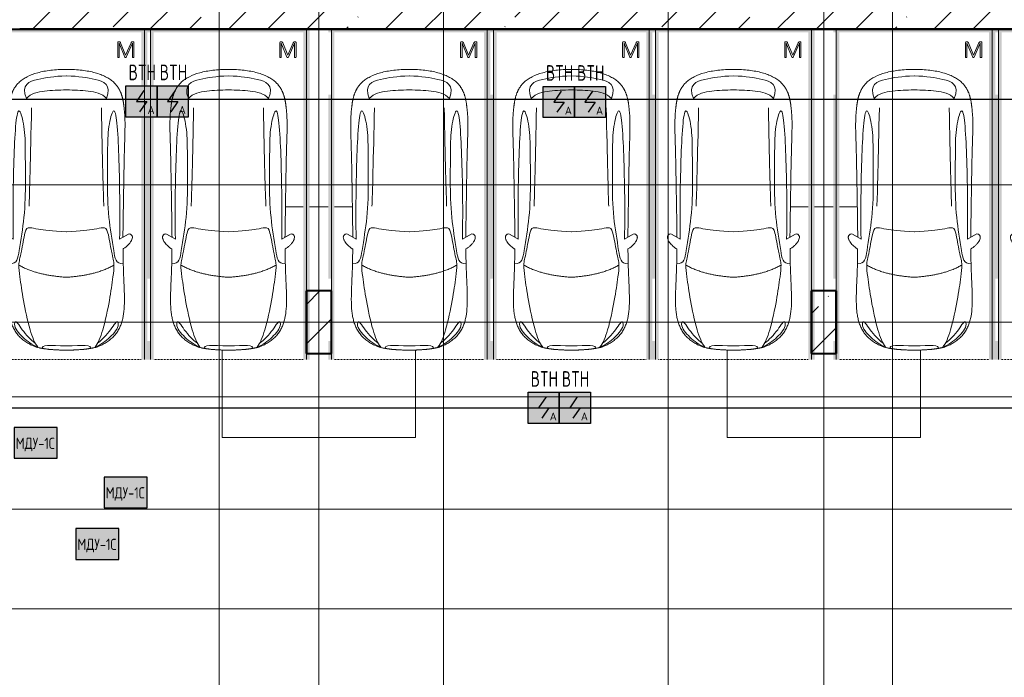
# Model space of a CAD drawing. Header units: millimetres. Extents: x -135639 to 224623, y -383017 to -59102.
# Tile 159 of 256: x 81794 to 97589, y -326312 to -315766. Entities that reach past the tile are written whole.
import ezdxf
from ezdxf.enums import TextEntityAlignment as Align

# ---------------------------------------------------------------- set-up
doc = ezdxf.new("R2010")
doc.units = ezdxf.units.MM
for name, pattern in [('CONTINOUS', [0]), ('Линия сетки', [25, 20, -2.5, 0, -2.5]), ('Невидимые', [5, 3, -2]), ('Штрих_3_3_', [6, 3, -3])]:
    doc.linetypes.add(name, pattern=pattern)
for name, color, linetype, lineweight in [('A-000-M_MASS', 7, 'Continuous', 18), ('A-200-M_WALL_EXT', 7, 'Continuous', 18), ('A-200-M_WALL_INT', 7, 'Continuous', 18), ('A-200-M_WALL_PAT', 7, 'Continuous', 40), ('C-953-M_PARKING', 7, 'Continuous', 18), ('C-953-MH_PARKING', 7, 'Невидимые', 18), ('S-160-M_FOUND', 7, 'Continuous', 18), ('S-280-M_COLUMN', 7, 'Continuous', 18), ('Z-030-M_GRID', 7, 'Continuous', 9), ('Арматура воздуховодов', 7, 'Continuous', 18), ('ОС', 5, 'Continuous', 25), ('ПС', 7, 'Continuous', 40), ('СС-011-ПОЖ-СИГНАЛИЗАЦИЯ', 1, 'Continuous', 30)]:
    doc.layers.add(name, color=color, linetype=linetype, lineweight=lineweight)
doc.layers.add('ССПС', color=5, linetype='Continuous')
doc.styles.add('1111', font='isocpeur.ttf')

# ---------------------------------------------------------------- blocks, each defined once
blk = doc.blocks.new('A_PAR_Parking - M-V2-B2_-11_400_')
at = {"layer": 'C-953-M_PARKING', "true_color": 0xf7f9fb}
blk.add_hatch(color=7, dxfattribs=at).paths.add_polyline_path([(-50, 2650), (-1300, 2650), (-1300, 2600), (-1250, 2600), (-1250, 1600), (-1300, 1600), (-1300, -1350), (-1250, -1350), (-1250, -2350), (-1300, -2350), (-1300, -2650), (-1200, -2650), (-1200, 2600), (1200, 2600), (1200, -2650), (1300, -2650), (1300, 2650), (81, 2650)])
at = {"layer": 'A-000-M_MASS', "color": 253, "true_color": 0xaaaaaa}
for p, q in [((-853, -717), (-993, -639)), ((-906, -687), (-993, -639)), ((853, -717), (993, -639)), ((993, -639), (906, -687))]:
    blk.add_line(p, q, dxfattribs=at)
for centre, start, end in [((-1010, -678), 66.0695, 136.5816), ((1010, -678), 43.4184, 113.9305)]:
    blk.add_arc(centre, 42.2, start, end, dxfattribs=at)
for points, knots in [([(0, 2004), (-45, 2004), (-132, 2001), (-252, 1991), (-362, 1974), (-495, 1942), (-607, 1900), (-686, 1853), (-726, 1824), (-753, 1802), (-774, 1782), (-789, 1766), (-799, 1753), (-809, 1740), (-819, 1727), (-828, 1714), (-836, 1701), (-844, 1688), (-851, 1674), (-858, 1661), (-864, 1647), (-870, 1634), (-876, 1620), (-881, 1606), (-885, 1592), (-890, 1578), (-894, 1565), (-897, 1551), (-901, 1537), (-904, 1524), (-907, 1510), (-909, 1497), (-912, 1483), (-914, 1470), (-916, 1457), (-918, 1444), (-919, 1432), (-921, 1419), (-923, 1403), (-925, 1383), (-928, 1361), (-930, 1339), (-932, 1318), (-934, 1290), (-936, 1257), (-938, 1218), (-939, 1179), (-940, 1139), (-940, 1097), (-940, 1053), (-939, 1007), (-938, 956), (-936, 902), (-934, 844), (-932, 780), (-930, 688), (-926, 559), (-923, 376), (-919, 163), (-915, -82), (-911, -315), (-908, -521), (-907, -631), (-906, -687)], [0, 0, 0, 0, 0.02381, 0.047619, 0.071429, 0.095238, 0.142857, 0.166667, 0.178571, 0.190476, 0.202381, 0.208333, 0.214286, 0.220238, 0.22619, 0.232143, 0.238095, 0.244048, 0.25, 0.255952, 0.261905, 0.267857, 0.27381, 0.279762, 0.285714, 0.291667, 0.297619, 0.303571, 0.309524, 0.315476, 0.321429, 0.327381, 0.333333, 0.339286, 0.345238, 0.35119, 0.357143, 0.363095, 0.369048, 0.380952, 0.392857, 0.404762, 0.416667, 0.428571, 0.452381, 0.47619, 0.5, 0.52381, 0.547619, 0.571429, 0.595238, 0.619048, 0.642857, 0.666667, 0.690476, 0.714286, 0.761905, 0.809524, 0.857143, 0.904762, 0.952381, 0.97619, 1, 1, 1, 1]), ([(-643, 1535), (-732, 1765), (-468, 1855), (-203, 1891), (-2, 1902)], [0, 0, 0, 0, 0.867049, 1.684227, 1.684227, 1.684227, 1.684227]), ([(906, -687), (907, -631), (908, -521), (911, -367), (913, -222), (916, -41), (919, 163), (923, 376), (926, 559), (930, 688), (932, 780), (935, 865), (938, 958), (939, 1039), (940, 1097), (940, 1139), (939, 1179), (938, 1218), (937, 1250), (935, 1277), (933, 1304), (930, 1332), (928, 1361), (925, 1383), (923, 1403), (921, 1419), (919, 1432), (918, 1444), (916, 1457), (914, 1470), (912, 1483), (909, 1497), (907, 1510), (904, 1524), (901, 1537), (897, 1551), (894, 1565), (890, 1578), (885, 1592), (881, 1606), (876, 1620), (870, 1634), (864, 1647), (858, 1661), (851, 1674), (844, 1688), (836, 1701), (828, 1714), (819, 1727), (809, 1740), (799, 1753), (789, 1766), (774, 1782), (753, 1802), (726, 1824), (686, 1853), (630, 1886), (551, 1921), (462, 1950), (362, 1974), (252, 1991), (132, 2001), (45, 2004), (0, 2004)], [0, 0, 0, 0, 0.02381, 0.047619, 0.071429, 0.095238, 0.142857, 0.190476, 0.238095, 0.285714, 0.309524, 0.333333, 0.380952, 0.428571, 0.452381, 0.47619, 0.5, 0.52381, 0.547619, 0.559524, 0.571429, 0.595238, 0.607143, 0.619048, 0.630952, 0.636905, 0.642857, 0.64881, 0.654762, 0.660714, 0.666667, 0.672619, 0.678571, 0.684524, 0.690476, 0.696429, 0.702381, 0.708333, 0.714286, 0.720238, 0.72619, 0.732143, 0.738095, 0.744048, 0.75, 0.755952, 0.761905, 0.767857, 0.77381, 0.779762, 0.785714, 0.791667, 0.797619, 0.809524, 0.821429, 0.833333, 0.857143, 0.880952, 0.904762, 0.928571, 0.952381, 0.97619, 1, 1, 1, 1]), ([(643, 1535), (732, 1765), (468, 1855), (203, 1891), (2, 1902)], [0, 0, 0, 0, 0.867049, 1.684227, 1.684227, 1.684227, 1.684227]), ([(-643, 1535), (-570, 1622), (-349, 1664), (-124, 1672), (-2, 1676)], [0, 0, 0, 0, 0.616728, 1.242165, 1.242165, 1.242165, 1.242165]), ([(643, 1535), (570, 1622), (349, 1664), (124, 1672), (2, 1676)], [0, 0, 0, 0, 0.616728, 1.242165, 1.242165, 1.242165, 1.242165]), ([(-908, -1106), (-792, -1130), (-753, -859), (-663, -332), (-655, 196), (-661, 684), (-663, 1068), (-764, 1443), (-817, 1157), (-842, 605), (-857, 17), (-857, -454), (-853, -717)], [0, 0, 0, 0, 1.013953, 2.476159, 4.172855, 5.704608, 7.082231, 8.244161, 9.589947, 11.154659, 12.917121, 14.362976, 14.362976, 14.362976, 14.362976]), ([(908, -1106), (792, -1130), (753, -859), (663, -332), (655, 196), (661, 684), (663, 1068), (764, 1443), (817, 1157), (842, 605), (857, 17), (857, -454), (853, -717)], [0, 0, 0, 0, 1.013953, 2.476159, 4.172855, 5.704608, 7.082231, 8.244161, 9.589947, 11.154659, 12.917121, 14.362976, 14.362976, 14.362976, 14.362976]), ([(-459, -2446), (-508, -2398), (-601, -2147), (-696, -1684), (-744, -1354), (-774, -1106), (-734, -996), (-660, -552), (-618, -522), (-447, -565), (-234, -590), (-2, -602)], [0, 0, 0, 0, 0.884172, 2.058368, 3.212407, 3.977765, 4.871213, 5.547774, 6.288901, 6.772879, 7.454401, 7.454401, 7.454401, 7.454401]), ([(459, -2446), (508, -2398), (601, -2147), (696, -1684), (744, -1354), (774, -1106), (734, -996), (660, -552), (618, -522), (447, -565), (234, -590), (2, -602)], [0, 0, 0, 0, 0.884172, 2.058368, 3.212407, 3.977765, 4.871213, 5.547774, 6.288901, 6.772879, 7.454401, 7.454401, 7.454401, 7.454401]), ([(-1041, -649), (-1045, -652), (-1050, -658), (-1054, -666), (-1056, -673), (-1058, -680), (-1059, -690), (-1057, -703), (-1053, -719), (-1043, -742), (-1026, -771), (-1000, -803), (-971, -832), (-944, -853), (-923, -867), (-913, -873), (-908, -876)], [0, 0, 0, 0, 0.066667, 0.1, 0.133333, 0.166667, 0.2, 0.266667, 0.333333, 0.4, 0.533333, 0.65, 0.766667, 0.883333, 0.941667, 1, 1, 1, 1]), ([(908, -876), (914, -873), (926, -866), (944, -853), (962, -839), (985, -818), (1011, -790), (1036, -756), (1052, -723), (1058, -702), (1058, -688), (1058, -682), (1057, -675), (1055, -669), (1053, -664), (1049, -657), (1044, -652), (1041, -649)], [0, 0, 0, 0, 0.066667, 0.133333, 0.2, 0.266667, 0.4, 0.533333, 0.65, 0.766667, 0.795833, 0.825, 0.854167, 0.883333, 0.9125, 0.941667, 1, 1, 1, 1]), ([(-908, -876), (-908, -970), (-911, -1145), (-919, -1337), (-925, -1476), (-928, -1559), (-929, -1622), (-930, -1660), (-930, -1690), (-930, -1713), (-929, -1734), (-929, -1756), (-928, -1777), (-927, -1805), (-925, -1840), (-921, -1880), (-916, -1919), (-910, -1957), (-902, -1994), (-893, -2030), (-882, -2065), (-870, -2099), (-856, -2133), (-840, -2165), (-821, -2196), (-801, -2225), (-772, -2263), (-729, -2308), (-668, -2356), (-604, -2396), (-554, -2423), (-519, -2438), (-496, -2446), (-474, -2453), (-452, -2458), (-432, -2462), (-414, -2466), (-402, -2468), (-391, -2470), (-383, -2471), (-376, -2473), (-370, -2474), (-365, -2475), (-360, -2475), (-354, -2476), (-349, -2477), (-343, -2478), (-337, -2479), (-328, -2480), (-318, -2481), (-305, -2483), (-293, -2484), (-280, -2486), (-266, -2487), (-251, -2488), (-235, -2489), (-218, -2491), (-199, -2492), (-179, -2493), (-158, -2495), (-135, -2496), (-111, -2497), (-86, -2498), (-50, -2499), (-20, -2500), (1, -2501)], [0, 0, 0, 0, 0.081633, 0.163265, 0.204082, 0.244898, 0.265306, 0.285714, 0.295918, 0.306122, 0.316327, 0.326531, 0.336735, 0.346939, 0.367347, 0.387755, 0.408163, 0.428571, 0.44898, 0.469388, 0.489796, 0.510204, 0.530612, 0.55102, 0.571429, 0.591837, 0.612245, 0.653061, 0.693878, 0.734694, 0.77551, 0.795918, 0.816327, 0.836735, 0.857143, 0.877551, 0.887755, 0.897959, 0.903061, 0.908163, 0.913265, 0.915816, 0.918367, 0.920918, 0.923469, 0.92602, 0.928571, 0.931122, 0.933673, 0.938776, 0.942602, 0.946429, 0.950255, 0.954082, 0.957908, 0.961735, 0.965561, 0.969388, 0.973214, 0.977041, 0.980867, 0.984694, 0.98852, 0.992347, 1, 1, 1, 1]), ([(1, -2501), (15, -2501), (42, -2500), (79, -2498), (108, -2497), (129, -2496), (145, -2495), (160, -2494), (174, -2494), (188, -2493), (205, -2492), (221, -2490), (237, -2489), (247, -2488), (258, -2488), (268, -2487), (277, -2486), (289, -2485), (303, -2483), (316, -2482), (325, -2480), (332, -2479), (338, -2479), (345, -2478), (350, -2477), (358, -2476), (365, -2474), (371, -2473), (377, -2472), (385, -2471), (393, -2469), (403, -2467), (416, -2465), (429, -2463), (442, -2460), (454, -2458), (465, -2455), (476, -2452), (487, -2449), (501, -2445), (521, -2437), (547, -2426), (575, -2412), (606, -2395), (637, -2376), (679, -2347), (730, -2307), (781, -2254), (824, -2196), (858, -2133), (884, -2065), (911, -1970), (929, -1835), (932, -1681), (928, -1539), (922, -1387), (912, -1177), (908, -982), (908, -876)], [0, 0, 0, 0, 0.005102, 0.010204, 0.015306, 0.017857, 0.020408, 0.022959, 0.02551, 0.028061, 0.030612, 0.035714, 0.038265, 0.040816, 0.043367, 0.045918, 0.048469, 0.05102, 0.056122, 0.061224, 0.063776, 0.066327, 0.068878, 0.071429, 0.07398, 0.076531, 0.081633, 0.084184, 0.086735, 0.091837, 0.096939, 0.102041, 0.112245, 0.122449, 0.132653, 0.142857, 0.153061, 0.163265, 0.173469, 0.183673, 0.204082, 0.22449, 0.244898, 0.265306, 0.285714, 0.306122, 0.346939, 0.387755, 0.428571, 0.469388, 0.510204, 0.55102, 0.632653, 0.72449, 0.770408, 0.816327, 0.908163, 1, 1, 1, 1]), ([(-828, -2057), (-803, -2016), (-728, -2173), (-566, -2339), (-505, -2381)], [0, 0, 0, 0, 0.497572, 1.022643, 1.022643, 1.022643, 1.022643]), ([(828, -2057), (803, -2016), (728, -2173), (566, -2339), (505, -2381)], [0, 0, 0, 0, 0.497572, 1.022643, 1.022643, 1.022643, 1.022643]), ([(-480, -2441), (-586, -2392), (-719, -2283), (-847, -2128), (-828, -2057)], [0, 0, 0, 0, 0.53668, 1.024735, 1.024735, 1.024735, 1.024735]), ([(480, -2441), (586, -2392), (719, -2283), (847, -2128), (828, -2057)], [0, 0, 0, 0, 0.53668, 1.024735, 1.024735, 1.024735, 1.024735])]:
    blk.add_open_spline(points, degree=3, knots=knots, dxfattribs=at)
for points, degree in [([(-599, -190), (-592, -24), (-575, 588), (-560, 1389)], 3), ([(599, -190), (592, -24), (575, 588), (560, 1389)], 3), ([(-2, -1330), (-478, -1299), (-762, -1135)], 2), ([(2, -1330), (478, -1299), (762, -1135)], 2), ([(-376, -2470), (-425, -2412), (-257, -2425), (-2, -2432)], 3), ([(376, -2470), (425, -2412), (257, -2425), (2, -2432)], 3)]:
    blk.add_open_spline(points, degree=degree, dxfattribs=at)
at = {"layer": 'C-953-M_PARKING', "color": 253, "true_color": 0xaaaaaa}
for p, q in [((1250, 2650), (-1250, 2650)), ((-1250, 2650), (-1250, -2650)), ((1250, -2650), (1250, 2650)), ((826, 2443), (822, 2434)), ((822, 2434), (822, 2200)), ((833, 2446), (826, 2443)), ((846, 2446), (833, 2446)), ((855, 2445), (846, 2446)), ((846, 2200), (846, 2425)), ((846, 2425), (938, 2199)), ((861, 2442), (855, 2445)), ((866, 2437), (861, 2442)), ((869, 2430), (866, 2437)), ((950, 2232), (869, 2430)), ((1037, 2429), (950, 2232)), ((960, 2199), (1059, 2425)), ((1041, 2437), (1037, 2429)), ((1046, 2442), (1041, 2437)), ((1051, 2445), (1046, 2442)), ((1058, 2446), (1051, 2445)), ((1072, 2446), (1058, 2446)), ((1059, 2425), (1059, 2200)), ((1075, 2445), (1072, 2446)), ((1072, 2446), (1075, 2445)), ((1079, 2443), (1075, 2445)), ((1075, 2445), (1079, 2443)), ((1082, 2440), (1079, 2443)), ((1079, 2443), (1082, 2440)), ((1083, 2434), (1082, 2440)), ((1083, 2200), (1083, 2434)), ((822, 2200), (823, 2198)), ((823, 2198), (825, 2196)), ((825, 2196), (823, 2198)), ((825, 2196), (828, 2195)), ((828, 2195), (825, 2196)), ((828, 2195), (834, 2195)), ((834, 2195), (840, 2195)), ((840, 2195), (844, 2196)), ((844, 2196), (840, 2195)), ((844, 2196), (846, 2198)), ((846, 2198), (844, 2196)), ((846, 2198), (846, 2200)), ((938, 2199), (939, 2197)), ((939, 2197), (938, 2199)), ((939, 2197), (941, 2196)), ((941, 2196), (939, 2197)), ((941, 2196), (944, 2195)), ((944, 2195), (941, 2196)), ((944, 2195), (949, 2195)), ((949, 2195), (944, 2195)), ((949, 2195), (953, 2195)), ((953, 2195), (949, 2195)), ((953, 2195), (956, 2196)), ((956, 2196), (953, 2195)), ((956, 2196), (958, 2197)), ((958, 2197), (956, 2196)), ((958, 2197), (960, 2199)), ((960, 2199), (958, 2197)), ((1059, 2200), (1059, 2198)), ((1059, 2198), (1061, 2196)), ((1061, 2196), (1059, 2198)), ((1061, 2196), (1065, 2195)), ((1065, 2195), (1061, 2196)), ((1065, 2195), (1070, 2195)), ((1070, 2195), (1076, 2195)), ((1076, 2195), (1080, 2196)), ((1080, 2196), (1076, 2195)), ((1080, 2196), (1082, 2198)), ((1082, 2198), (1080, 2196)), ((1082, 2198), (1083, 2200)), ((1083, 2200), (1082, 2198))]:
    blk.add_line(p, q, dxfattribs=at)
at = {"layer": 'C-953-MH_PARKING', "color": 253, "linetype": 'Штрих_3_3_', "true_color": 0xaaaaaa}
blk.add_line((-1200, -2650), (1200, -2650), dxfattribs=at)
blk = doc.blocks.new('A_PAR_Parking - M-V50-B2_-11_400_')
at = {"layer": 'C-953-M_PARKING', "true_color": 0xf7f9fb}
blk.add_hatch(color=7, dxfattribs=at).paths.add_polyline_path([(1200, -2650), (1300, -2650), (1300, 2650), (-1300, 2650), (-1300, -2650), (-1200, -2650), (-1200, 2600), (1200, 2600), (1200, -2261)])
at = {"layer": 'A-000-M_MASS', "color": 253, "true_color": 0xaaaaaa}
for p, q in [((-853, -717), (-993, -639)), ((-906, -687), (-993, -639)), ((853, -717), (993, -639)), ((993, -639), (906, -687))]:
    blk.add_line(p, q, dxfattribs=at)
for centre, start, end in [((-1010, -678), 66.0695, 136.5816), ((1010, -678), 43.4184, 113.9305)]:
    blk.add_arc(centre, 42.2, start, end, dxfattribs=at)
for points, knots in [([(0, 2004), (-45, 2004), (-132, 2001), (-252, 1991), (-362, 1974), (-495, 1942), (-607, 1900), (-686, 1853), (-726, 1824), (-753, 1802), (-774, 1782), (-789, 1766), (-799, 1753), (-809, 1740), (-819, 1727), (-828, 1714), (-836, 1701), (-844, 1688), (-851, 1674), (-858, 1661), (-864, 1647), (-870, 1634), (-876, 1620), (-881, 1606), (-885, 1592), (-890, 1578), (-894, 1565), (-897, 1551), (-901, 1537), (-904, 1524), (-907, 1510), (-909, 1497), (-912, 1483), (-914, 1470), (-916, 1457), (-918, 1444), (-919, 1432), (-921, 1419), (-923, 1403), (-925, 1383), (-928, 1361), (-930, 1339), (-932, 1318), (-934, 1290), (-936, 1257), (-938, 1218), (-939, 1179), (-940, 1139), (-940, 1097), (-940, 1053), (-939, 1007), (-938, 956), (-936, 902), (-934, 844), (-932, 780), (-930, 688), (-926, 559), (-923, 376), (-919, 163), (-915, -82), (-911, -315), (-908, -521), (-907, -631), (-906, -687)], [0, 0, 0, 0, 0.02381, 0.047619, 0.071429, 0.095238, 0.142857, 0.166667, 0.178571, 0.190476, 0.202381, 0.208333, 0.214286, 0.220238, 0.22619, 0.232143, 0.238095, 0.244048, 0.25, 0.255952, 0.261905, 0.267857, 0.27381, 0.279762, 0.285714, 0.291667, 0.297619, 0.303571, 0.309524, 0.315476, 0.321429, 0.327381, 0.333333, 0.339286, 0.345238, 0.35119, 0.357143, 0.363095, 0.369048, 0.380952, 0.392857, 0.404762, 0.416667, 0.428571, 0.452381, 0.47619, 0.5, 0.52381, 0.547619, 0.571429, 0.595238, 0.619048, 0.642857, 0.666667, 0.690476, 0.714286, 0.761905, 0.809524, 0.857143, 0.904762, 0.952381, 0.97619, 1, 1, 1, 1]), ([(-643, 1535), (-732, 1765), (-468, 1855), (-203, 1891), (-2, 1902)], [0, 0, 0, 0, 0.867049, 1.684227, 1.684227, 1.684227, 1.684227]), ([(906, -687), (907, -631), (908, -521), (911, -367), (913, -222), (916, -41), (919, 163), (923, 376), (926, 559), (930, 688), (932, 780), (935, 865), (938, 958), (939, 1039), (940, 1097), (940, 1139), (939, 1179), (938, 1218), (937, 1250), (935, 1277), (933, 1304), (930, 1332), (928, 1361), (925, 1383), (923, 1403), (921, 1419), (919, 1432), (918, 1444), (916, 1457), (914, 1470), (912, 1483), (909, 1497), (907, 1510), (904, 1524), (901, 1537), (897, 1551), (894, 1565), (890, 1578), (885, 1592), (881, 1606), (876, 1620), (870, 1634), (864, 1647), (858, 1661), (851, 1674), (844, 1688), (836, 1701), (828, 1714), (819, 1727), (809, 1740), (799, 1753), (789, 1766), (774, 1782), (753, 1802), (726, 1824), (686, 1853), (630, 1886), (551, 1921), (462, 1950), (362, 1974), (252, 1991), (132, 2001), (45, 2004), (0, 2004)], [0, 0, 0, 0, 0.02381, 0.047619, 0.071429, 0.095238, 0.142857, 0.190476, 0.238095, 0.285714, 0.309524, 0.333333, 0.380952, 0.428571, 0.452381, 0.47619, 0.5, 0.52381, 0.547619, 0.559524, 0.571429, 0.595238, 0.607143, 0.619048, 0.630952, 0.636905, 0.642857, 0.64881, 0.654762, 0.660714, 0.666667, 0.672619, 0.678571, 0.684524, 0.690476, 0.696429, 0.702381, 0.708333, 0.714286, 0.720238, 0.72619, 0.732143, 0.738095, 0.744048, 0.75, 0.755952, 0.761905, 0.767857, 0.77381, 0.779762, 0.785714, 0.791667, 0.797619, 0.809524, 0.821429, 0.833333, 0.857143, 0.880952, 0.904762, 0.928571, 0.952381, 0.97619, 1, 1, 1, 1]), ([(643, 1535), (732, 1765), (468, 1855), (203, 1891), (2, 1902)], [0, 0, 0, 0, 0.867049, 1.684227, 1.684227, 1.684227, 1.684227]), ([(-643, 1535), (-570, 1622), (-349, 1664), (-124, 1672), (-2, 1676)], [0, 0, 0, 0, 0.616728, 1.242165, 1.242165, 1.242165, 1.242165]), ([(643, 1535), (570, 1622), (349, 1664), (124, 1672), (2, 1676)], [0, 0, 0, 0, 0.616728, 1.242165, 1.242165, 1.242165, 1.242165]), ([(-908, -1106), (-792, -1130), (-753, -859), (-663, -332), (-655, 196), (-661, 684), (-663, 1068), (-764, 1443), (-817, 1157), (-842, 605), (-857, 17), (-857, -454), (-853, -717)], [0, 0, 0, 0, 1.013953, 2.476159, 4.172855, 5.704608, 7.082231, 8.244161, 9.589947, 11.154659, 12.917121, 14.362976, 14.362976, 14.362976, 14.362976]), ([(908, -1106), (792, -1130), (753, -859), (663, -332), (655, 196), (661, 684), (663, 1068), (764, 1443), (817, 1157), (842, 605), (857, 17), (857, -454), (853, -717)], [0, 0, 0, 0, 1.013953, 2.476159, 4.172855, 5.704608, 7.082231, 8.244161, 9.589947, 11.154659, 12.917121, 14.362976, 14.362976, 14.362976, 14.362976]), ([(-459, -2446), (-508, -2398), (-601, -2147), (-696, -1684), (-744, -1354), (-774, -1106), (-734, -996), (-660, -552), (-618, -522), (-447, -565), (-234, -590), (-2, -602)], [0, 0, 0, 0, 0.884172, 2.058368, 3.212407, 3.977765, 4.871213, 5.547774, 6.288901, 6.772879, 7.454401, 7.454401, 7.454401, 7.454401]), ([(459, -2446), (508, -2398), (601, -2147), (696, -1684), (744, -1354), (774, -1106), (734, -996), (660, -552), (618, -522), (447, -565), (234, -590), (2, -602)], [0, 0, 0, 0, 0.884172, 2.058368, 3.212407, 3.977765, 4.871213, 5.547774, 6.288901, 6.772879, 7.454401, 7.454401, 7.454401, 7.454401]), ([(-1041, -649), (-1045, -652), (-1050, -658), (-1054, -666), (-1056, -673), (-1058, -680), (-1059, -690), (-1057, -703), (-1053, -719), (-1043, -742), (-1026, -771), (-1000, -803), (-971, -832), (-944, -853), (-923, -867), (-913, -873), (-908, -876)], [0, 0, 0, 0, 0.066667, 0.1, 0.133333, 0.166667, 0.2, 0.266667, 0.333333, 0.4, 0.533333, 0.65, 0.766667, 0.883333, 0.941667, 1, 1, 1, 1]), ([(908, -876), (914, -873), (926, -866), (944, -853), (962, -839), (985, -818), (1011, -790), (1036, -756), (1052, -723), (1058, -702), (1058, -688), (1058, -682), (1057, -675), (1055, -669), (1053, -664), (1049, -657), (1044, -652), (1041, -649)], [0, 0, 0, 0, 0.066667, 0.133333, 0.2, 0.266667, 0.4, 0.533333, 0.65, 0.766667, 0.795833, 0.825, 0.854167, 0.883333, 0.9125, 0.941667, 1, 1, 1, 1]), ([(-908, -876), (-908, -970), (-911, -1145), (-919, -1337), (-925, -1476), (-928, -1559), (-929, -1622), (-930, -1660), (-930, -1690), (-930, -1713), (-929, -1734), (-929, -1756), (-928, -1777), (-927, -1805), (-925, -1840), (-921, -1880), (-916, -1919), (-910, -1957), (-902, -1994), (-893, -2030), (-882, -2065), (-870, -2099), (-856, -2133), (-840, -2165), (-821, -2196), (-801, -2225), (-772, -2263), (-729, -2308), (-668, -2356), (-604, -2396), (-554, -2423), (-519, -2438), (-496, -2446), (-474, -2453), (-452, -2458), (-432, -2462), (-414, -2466), (-402, -2468), (-391, -2470), (-383, -2471), (-376, -2473), (-370, -2474), (-365, -2475), (-360, -2475), (-354, -2476), (-349, -2477), (-343, -2478), (-337, -2479), (-328, -2480), (-318, -2481), (-305, -2483), (-293, -2484), (-280, -2486), (-266, -2487), (-251, -2488), (-235, -2489), (-218, -2491), (-199, -2492), (-179, -2493), (-158, -2495), (-135, -2496), (-111, -2497), (-86, -2498), (-50, -2499), (-20, -2500), (1, -2501)], [0, 0, 0, 0, 0.081633, 0.163265, 0.204082, 0.244898, 0.265306, 0.285714, 0.295918, 0.306122, 0.316327, 0.326531, 0.336735, 0.346939, 0.367347, 0.387755, 0.408163, 0.428571, 0.44898, 0.469388, 0.489796, 0.510204, 0.530612, 0.55102, 0.571429, 0.591837, 0.612245, 0.653061, 0.693878, 0.734694, 0.77551, 0.795918, 0.816327, 0.836735, 0.857143, 0.877551, 0.887755, 0.897959, 0.903061, 0.908163, 0.913265, 0.915816, 0.918367, 0.920918, 0.923469, 0.92602, 0.928571, 0.931122, 0.933673, 0.938776, 0.942602, 0.946429, 0.950255, 0.954082, 0.957908, 0.961735, 0.965561, 0.969388, 0.973214, 0.977041, 0.980867, 0.984694, 0.98852, 0.992347, 1, 1, 1, 1]), ([(1, -2501), (15, -2501), (42, -2500), (79, -2498), (108, -2497), (129, -2496), (145, -2495), (160, -2494), (174, -2494), (188, -2493), (205, -2492), (221, -2490), (237, -2489), (247, -2488), (258, -2488), (268, -2487), (277, -2486), (289, -2485), (303, -2483), (316, -2482), (325, -2480), (332, -2479), (338, -2479), (345, -2478), (350, -2477), (358, -2476), (365, -2474), (371, -2473), (377, -2472), (385, -2471), (393, -2469), (403, -2467), (416, -2465), (429, -2463), (442, -2460), (454, -2458), (465, -2455), (476, -2452), (487, -2449), (501, -2445), (521, -2437), (547, -2426), (575, -2412), (606, -2395), (637, -2376), (679, -2347), (730, -2307), (781, -2254), (824, -2196), (858, -2133), (884, -2065), (911, -1970), (929, -1835), (932, -1681), (928, -1539), (922, -1387), (912, -1177), (908, -982), (908, -876)], [0, 0, 0, 0, 0.005102, 0.010204, 0.015306, 0.017857, 0.020408, 0.022959, 0.02551, 0.028061, 0.030612, 0.035714, 0.038265, 0.040816, 0.043367, 0.045918, 0.048469, 0.05102, 0.056122, 0.061224, 0.063776, 0.066327, 0.068878, 0.071429, 0.07398, 0.076531, 0.081633, 0.084184, 0.086735, 0.091837, 0.096939, 0.102041, 0.112245, 0.122449, 0.132653, 0.142857, 0.153061, 0.163265, 0.173469, 0.183673, 0.204082, 0.22449, 0.244898, 0.265306, 0.285714, 0.306122, 0.346939, 0.387755, 0.428571, 0.469388, 0.510204, 0.55102, 0.632653, 0.72449, 0.770408, 0.816327, 0.908163, 1, 1, 1, 1]), ([(-828, -2057), (-803, -2016), (-728, -2173), (-566, -2339), (-505, -2381)], [0, 0, 0, 0, 0.497572, 1.022643, 1.022643, 1.022643, 1.022643]), ([(828, -2057), (803, -2016), (728, -2173), (566, -2339), (505, -2381)], [0, 0, 0, 0, 0.497572, 1.022643, 1.022643, 1.022643, 1.022643]), ([(-480, -2441), (-586, -2392), (-719, -2283), (-847, -2128), (-828, -2057)], [0, 0, 0, 0, 0.53668, 1.024735, 1.024735, 1.024735, 1.024735]), ([(480, -2441), (586, -2392), (719, -2283), (847, -2128), (828, -2057)], [0, 0, 0, 0, 0.53668, 1.024735, 1.024735, 1.024735, 1.024735])]:
    blk.add_open_spline(points, degree=3, knots=knots, dxfattribs=at)
for points, degree in [([(-599, -190), (-592, -24), (-575, 588), (-560, 1389)], 3), ([(599, -190), (592, -24), (575, 588), (560, 1389)], 3), ([(-2, -1330), (-478, -1299), (-762, -1135)], 2), ([(2, -1330), (478, -1299), (762, -1135)], 2), ([(-376, -2470), (-425, -2412), (-257, -2425), (-2, -2432)], 3), ([(376, -2470), (425, -2412), (257, -2425), (2, -2432)], 3)]:
    blk.add_open_spline(points, degree=degree, dxfattribs=at)
at = {"layer": 'C-953-M_PARKING', "color": 253, "true_color": 0xaaaaaa}
for p, q in [((-1250, 2650), (-1250, -2650)), ((1250, 2650), (-750, 2650)), ((1250, -2650), (1250, 2650)), ((826, 2443), (822, 2434)), ((822, 2434), (822, 2200)), ((833, 2446), (826, 2443)), ((846, 2446), (833, 2446)), ((855, 2445), (846, 2446)), ((846, 2200), (846, 2425)), ((846, 2425), (938, 2199)), ((861, 2442), (855, 2445)), ((866, 2437), (861, 2442)), ((869, 2430), (866, 2437)), ((950, 2232), (869, 2430)), ((1037, 2429), (950, 2232)), ((960, 2199), (1059, 2425)), ((1041, 2437), (1037, 2429)), ((1046, 2442), (1041, 2437)), ((1051, 2445), (1046, 2442)), ((1058, 2446), (1051, 2445)), ((1072, 2446), (1058, 2446)), ((1059, 2425), (1059, 2200)), ((1075, 2445), (1072, 2446)), ((1072, 2446), (1075, 2445)), ((1079, 2443), (1075, 2445)), ((1075, 2445), (1079, 2443)), ((1082, 2440), (1079, 2443)), ((1079, 2443), (1082, 2440)), ((1083, 2434), (1082, 2440)), ((1083, 2200), (1083, 2434)), ((822, 2200), (823, 2198)), ((823, 2198), (825, 2196)), ((825, 2196), (823, 2198)), ((825, 2196), (828, 2195)), ((828, 2195), (825, 2196)), ((828, 2195), (834, 2195)), ((834, 2195), (840, 2195)), ((840, 2195), (844, 2196)), ((844, 2196), (840, 2195)), ((844, 2196), (846, 2198)), ((846, 2198), (844, 2196)), ((846, 2198), (846, 2200)), ((938, 2199), (939, 2197)), ((939, 2197), (938, 2199)), ((939, 2197), (941, 2196)), ((941, 2196), (939, 2197)), ((941, 2196), (944, 2195)), ((944, 2195), (941, 2196)), ((944, 2195), (949, 2195)), ((949, 2195), (944, 2195)), ((949, 2195), (953, 2195)), ((953, 2195), (949, 2195)), ((953, 2195), (956, 2196)), ((956, 2196), (953, 2195)), ((956, 2196), (958, 2197)), ((958, 2197), (956, 2196)), ((958, 2197), (960, 2199)), ((960, 2199), (958, 2197)), ((1059, 2200), (1059, 2198)), ((1059, 2198), (1061, 2196)), ((1061, 2196), (1059, 2198)), ((1061, 2196), (1065, 2195)), ((1065, 2195), (1061, 2196)), ((1065, 2195), (1070, 2195)), ((1070, 2195), (1076, 2195)), ((1076, 2195), (1080, 2196)), ((1080, 2196), (1076, 2195)), ((1080, 2196), (1082, 2198)), ((1082, 2198), (1080, 2196)), ((1082, 2198), (1083, 2200)), ((1083, 2200), (1082, 2198))]:
    blk.add_line(p, q, dxfattribs=at)
at = {"layer": 'C-953-MH_PARKING', "color": 253, "linetype": 'Штрих_3_3_', "true_color": 0xaaaaaa}
blk.add_line((-1200, -2650), (1200, -2650), dxfattribs=at)
blk = doc.blocks.new('135_SLK_GD_AR_rvt-1-B2_-11_400_')
at = {"layer": 'A-200-M_WALL_INT', "color": 253, "lineweight": 40, "true_color": 0xaaaaaa}
for p, q in [((86875, 45798), (126500, 45798)), ((125580, 45800), (90350, 45800)), ((94950, 41602), (94948, 41602)), ((94948, 41602), (94948, 40598)), ((95352, 41602), (94950, 41602)), ((95352, 41600), (95352, 41602)), ((95352, 40598), (95352, 41600)), ((103050, 41602), (103048, 41602)), ((103048, 41602), (103048, 40598)), ((103452, 41602), (103050, 41602)), ((103452, 41600), (103452, 41602)), ((103452, 40598), (103452, 41600)), ((94948, 40598), (94950, 40598)), ((94950, 40598), (95350, 40598)), ((95350, 40598), (95352, 40598)), ((103048, 40598), (103050, 40598)), ((103050, 40598), (103450, 40598)), ((103450, 40598), (103452, 40598))]:
    blk.add_line(p, q, dxfattribs=at)
at = {"layer": 'C-953-M_PARKING', "color": 253, "lineweight": 18, "true_color": 0xaaaaaa}
for name, p in [('A_PAR_Parking - M-V50-B2_-11_400_', (91100, 43150)), ('A_PAR_Parking - M-V2-B2_-11_400_', (93700, 43150)), ('A_PAR_Parking - M-V2-B2_-11_400_', (96600, 43150)), ('A_PAR_Parking - M-V2-B2_-11_400_', (99200, 43150)), ('A_PAR_Parking - M-V2-B2_-11_400_', (101800, 43150)), ('A_PAR_Parking - M-V2-B2_-11_400_', (104700, 43150)), ('A_PAR_Parking - M-V2-B2_-11_400_', (107300, 43150))]:
    blk.add_blockref(name, p, dxfattribs=at)
blk = doc.blocks.new('Бетон-Прямоугольная-Колонна - CLM_Подземные этажи_В40-400х1000-V138-B2_-11_400_')
at = {"layer": 'S-280-M_COLUMN', "lineweight": 9, "true_color": 0xaaaaaa}
h = blk.add_hatch(dxfattribs=at)
h.set_pattern_fill('FP_15', color=253, style=0, pattern_type=2)
h.set_pattern_definition([(45, (-95150, -41100), (-628.618, 628.618), []), (45, (-94521.4, -41100), (-628.618, 628.618), [1111.25, -222.25, 6.706, -215.544])])
h.paths.add_polyline_path([(200, -500), (200, 500), (-200, 500), (-200, -500), (-144, -500)])
at = {"layer": 'S-280-M_COLUMN', "color": 253, "lineweight": 40, "true_color": 0xaaaaaa}
for p, q in [((200, 500), (-200, 500)), ((-200, 500), (-200, -500)), ((200, -500), (200, 500)), ((-200, -500), (200, -500))]:
    blk.add_line(p, q, dxfattribs=at)
blk = doc.blocks.new('Бетон-Прямоугольная-Колонна - CLM_Подземные этажи_В40-400х1000-V212-B2_-11_400_')
at = {"layer": 'S-280-M_COLUMN', "lineweight": 9, "true_color": 0xaaaaaa}
h = blk.add_hatch(dxfattribs=at)
h.set_pattern_fill('FP_93', color=253, style=0, pattern_type=2)
h.set_pattern_definition([(45, (-103250, -41100), (-628.618, 628.618), []), (45, (-102621.4, -41100), (-628.618, 628.618), [1111.25, -222.25, 6.706, -215.544])])
h.paths.add_polyline_path([(200, -500), (200, 500), (-200, 500), (-200, -500), (75, -500)])
at = {"layer": 'S-280-M_COLUMN', "color": 253, "lineweight": 40, "true_color": 0xaaaaaa}
for p, q in [((200, 500), (-200, 500)), ((-200, 500), (-200, -500)), ((200, -500), (200, 500)), ((-200, -500), (200, -500))]:
    blk.add_line(p, q, dxfattribs=at)
blk = doc.blocks.new('135_SLK_GD_KR_rvt-1-B2_-11_400_')
at = {"layer": 'A-200-M_WALL_PAT', "lineweight": 9, "true_color": 0xaaaaaa}
h = blk.add_hatch(dxfattribs=at)
h.set_pattern_fill('FP_5', color=253, style=0, pattern_type=2)
h.set_pattern_definition([(45, (0, 0), (-628.618, 628.618), []), (45, (628.6, 0), (-628.618, 628.618), [1111.25, -222.25, 6.706, -215.544])])
h.paths.add_polyline_path([(146549, 45800), (146627, 46100), (130100, 46100), (130100, 45800), (146307, 45800)])
h.paths.add_polyline_path([(124816, 45800), (126500, 45800), (126500, 46100), (90350, 46100), (90350, 45800), (124123, 45800)])
h.paths.add_polyline_path([(85160, 45800), (85160, 46100), (84960, 46100), (84960, 45800)])
h.paths.add_polyline_path([(86160, 45800), (87250, 45800), (87250, 46100), (86160, 46100), (86160, 46052)])
h.paths.add_polyline_path([(83913, 45800), (84560, 45800), (84560, 46100), (82750, 46100), (82750, 45800)])
h.paths.add_polyline_path([(85560, 45800), (85760, 45800), (85760, 46100), (85560, 46100), (85560, 46026)])
h.paths.add_polyline_path([(75594, 45800), (76200, 45800), (76200, 46100), (75400, 46100), (75400, 45800)])
h.paths.add_polyline_path([(81140, 45800), (81250, 45800), (81250, 46100), (80400, 46100), (80400, 45800)])
h.paths.add_polyline_path([(76400, 45800), (76800, 45800), (76800, 46100), (76400, 46100), (76400, 46014)])
at = {"layer": 'A-200-M_WALL_EXT', "color": 253, "lineweight": 40, "true_color": 0xaaaaaa}
blk.add_line((90350, 45800), (126500, 45800), dxfattribs=at)
at = {"layer": 'S-160-M_FOUND', "color": 253, "true_color": 0xaaaaaa}
for p, q in [((94900, 42950), (94613, 42950)), ((95300, 42950), (95000, 42950)), ((95687, 42950), (95400, 42950)), ((103000, 42950), (102713, 42950)), ((103400, 42950), (103100, 42950)), ((103787, 42950), (103500, 42950)), ((93600, 40653), (93600, 39250)), ((96700, 39250), (96700, 40653)), ((101700, 40653), (101700, 39250)), ((104800, 39250), (104800, 40653)), ((93600, 39250), (96700, 39250)), ((101700, 39250), (104800, 39250))]:
    blk.add_line(p, q, dxfattribs=at)
at = {"layer": 'S-280-M_COLUMN', "color": 253, "lineweight": 18, "true_color": 0xaaaaaa}
for name, p in [('Бетон-Прямоугольная-Колонна - CLM_Подземные этажи_В40-400х1000-V138-B2_-11_400_', (95150, 41100)), ('Бетон-Прямоугольная-Колонна - CLM_Подземные этажи_В40-400х1000-V212-B2_-11_400_', (103250, 41100))]:
    blk.add_blockref(name, p, dxfattribs=at)
blk = doc.blocks.new('-2 этаж')
at = {"layer": 'Z-030-M_GRID', "color": 253, "linetype": 'Линия сетки', "true_color": 0xaaaaaa}
for p, q in [((352642.3, -369622.7), (352642.3, -216207.4)), ((354242.3, -369626.6), (354242.3, -216207.4)), ((356242.3, -369622.5), (356242.3, -216207.4)), ((359842.3, -369622.2), (359842.3, -216207.4)), ((362342.3, -369628.3), (362342.3, -216207.4)), ((363442.3, -367082), (363442.3, -216207.4)), ((415041.3, -306627.3), (255411.5, -306627.3)), ((412503.2, -308827.3), (255411.6, -308827.3)), ((415041.5, -310027.3), (255411.7, -310027.3)), ((415041.7, -311827.3), (255411.9, -311827.3)), ((415041.7, -313427.3), (255411.9, -313427.3))]:
    blk.add_line(p, q, dxfattribs=at)
at = {"lineweight": 5}
for name in ['135_SLK_GD_KR_rvt-1-B2_-11_400_', '135_SLK_GD_AR_rvt-1-B2_-11_400_']:
    blk.add_blockref(name, (259092.3, -349927.3), dxfattribs=at)
blk = doc.blocks.new('*U4706')
at = {"lineweight": 35, "true_color": 0xffffff}
h = blk.add_hatch(color=7, dxfattribs=at)
h.dxf.hatch_style = 1
h.paths.add_polyline_path([(0, 500), (0, 0), (500, 0), (500, 500)])
at = {"color": 1, "linetype": 'ByBlock', "lineweight": -2}
for p, q in [((289, 426), (167, 250)), ((167, 250), (333, 250)), ((333, 250), (219, 86))]:
    blk.add_line(p, q, dxfattribs=at)
at = {"color": 1, "linetype": 'ByBlock', "lineweight": -2, "ltscale": 0.1}
blk.add_lwpolyline([(0, 500), (500, 500), (500, 0), (0, 0)], close=True, dxfattribs=at)
at = {"color": 1, "linetype": 'ByBlock', "lineweight": -2, "ltscale": 1000, "style": '1111'}
blk.add_text('A', height=128, dxfattribs=at).set_placement((403, 49), align=Align.CENTER)
at = {"color": 0, "linetype": 'ByBlock', "lineweight": -2, "style": '1111'}
blk.add_attdef('INDEX', (-63, -235), '', height=125, dxfattribs=at)
at = {"color": 0, "linetype": 'ByBlock', "lineweight": -2, "style": '1111', "flags": 1}
for tag, p in [('NAME_DEVICE', (-64, -421)), ('NUM_POM', (-82, -847))]:
    blk.add_attdef(tag, p, '', height=125, dxfattribs=at)
at = {"color": 0, "linetype": 'ByBlock', "lineweight": -2, "style": '1111', "width": 0.7}
blk.add_attdef('NUM_DEVICE', (-64, -630), '', height=125, dxfattribs=at)
blk = doc.blocks.new('ger')
at = {"lineweight": 40, "ltscale": 2, "true_color": 0xffffff}
h = blk.add_hatch(color=7, dxfattribs=at)
h.dxf.hatch_style = 1
h.paths.add_polyline_path([(491036, -67336), (491036, -66843), (490345, -66843), (490345, -67336)])
at = {"layer": 'ОС', "color": 1, "lineweight": 30}
blk.add_lwpolyline([(491036, -66843), (490345, -66843), (490345, -67336), (491036, -67336)], close=True, dxfattribs=at)
at = {"layer": 'ССПС', "color": 1, "lineweight": -2, "ltscale": 1000, "style": '1111', "width": 0.8}
blk.add_text('МДУ-1С', height=180, dxfattribs=at).set_placement((490371, -67186))

msp = doc.modelspace()

# ---------------------------------------------------------------- linework, layer by layer
at = {"layer": 'СС-011-ПОЖ-СИГНАЛИЗАЦИЯ', "lineweight": 30}
for points in [[(52419, -317346), (59305, -317346), (59305, -319187), (60299, -319187), (60299, -315883), (56966, -315883), (56966, -315325), (58064, -315325), (58064, -310315), (56749, -310315), (56749, -309310), (64892, -309310), (64892, -310339), (65387, -310339), (65387, -317109), (64405, -317109), (64405, -317618), (64405, -323937), (65500, -323937), (72633, -323937), (72633, -321991), (108754, -321991), (108754, -326936)], [(116905, -317044), (78848, -317044), (78848, -321421), (69336, -321421), (69336, -317718), (68187, -317718), (68187, -313175), (72274, -313175), (72274, -311616), (136609, -311616)]]:
    msp.add_lwpolyline(points, dxfattribs=at)

# ---------------------------------------------------------------- block references
at = {"color": 0}
msp.add_blockref('-2 этаж', (-267648, -11789), dxfattribs=at)
at = {"layer": 'Арматура воздуховодов', "lineweight": 30}
for p in [(-408639, -255464), (-407196, -256257), (-407650, -257084)]:
    msp.add_blockref('ger', p, dxfattribs=at)
at = {"layer": 'ПС', "color": 7, "linetype": 'CONTINOUS', "lineweight": 30, "ltscale": 100}
ref = msp.add_blockref('*U4706', (83499, -317327), dxfattribs=dict(at, xscale=1.000736, yscale=1.000736, zscale=1.000736))
ref.add_attrib('NUM_DEVICE', 'BTH', dxfattribs={"layer": '0', "color": 0, "linetype": 'ByBlock', "lineweight": -2, "ltscale": 100, "height": 250.2, "style": '1111', "width": 0.7}).set_placement((83761, -316736), align=Align.CENTER)
ref = msp.add_blockref('*U4706', (83999, -317327), dxfattribs=dict(at, xscale=1.000736, yscale=1.000736, zscale=1.000736))
ref.add_attrib('NUM_DEVICE', 'BTH', dxfattribs={"layer": '0', "color": 0, "linetype": 'ByBlock', "lineweight": -2, "ltscale": 100, "height": 250.2, "style": '1111', "width": 0.7}).set_placement((84261, -316736), align=Align.CENTER)
ref = msp.add_blockref('*U4706', (90193, -317336), dxfattribs=dict(at, xscale=1.000736, yscale=1.000736, zscale=1.000736))
ref.add_attrib('NUM_DEVICE', 'BTH', dxfattribs={"layer": '0', "color": 0, "linetype": 'ByBlock', "lineweight": -2, "ltscale": 100, "height": 250.2, "style": '1111', "width": 0.7}).set_placement((90455, -316745), align=Align.CENTER)
ref = msp.add_blockref('*U4706', (90693, -317336), dxfattribs=dict(at, xscale=1.000736, yscale=1.000736, zscale=1.000736))
ref.add_attrib('NUM_DEVICE', 'BTH', dxfattribs={"layer": '0', "color": 0, "linetype": 'ByBlock', "lineweight": -2, "ltscale": 100, "height": 250.2, "style": '1111', "width": 0.7}).set_placement((90955, -316745), align=Align.CENTER)
ref = msp.add_blockref('*U4706', (89950, -322242), dxfattribs=dict(at, xscale=1.000736, yscale=1.000736, zscale=1.000736))
ref.add_attrib('NUM_DEVICE', 'BTH', dxfattribs={"layer": '0', "color": 0, "linetype": 'ByBlock', "lineweight": -2, "ltscale": 100, "height": 250.2, "style": '1111', "width": 0.7}).set_placement((90211, -321652), align=Align.CENTER)
ref = msp.add_blockref('*U4706', (90450, -322242), dxfattribs=dict(at, xscale=1.000736, yscale=1.000736, zscale=1.000736))
ref.add_attrib('NUM_DEVICE', 'BTH', dxfattribs={"layer": '0', "color": 0, "linetype": 'ByBlock', "lineweight": -2, "ltscale": 100, "height": 250.2, "style": '1111', "width": 0.7}).set_placement((90711, -321652), align=Align.CENTER)

doc.saveas('drawing.dxf')
